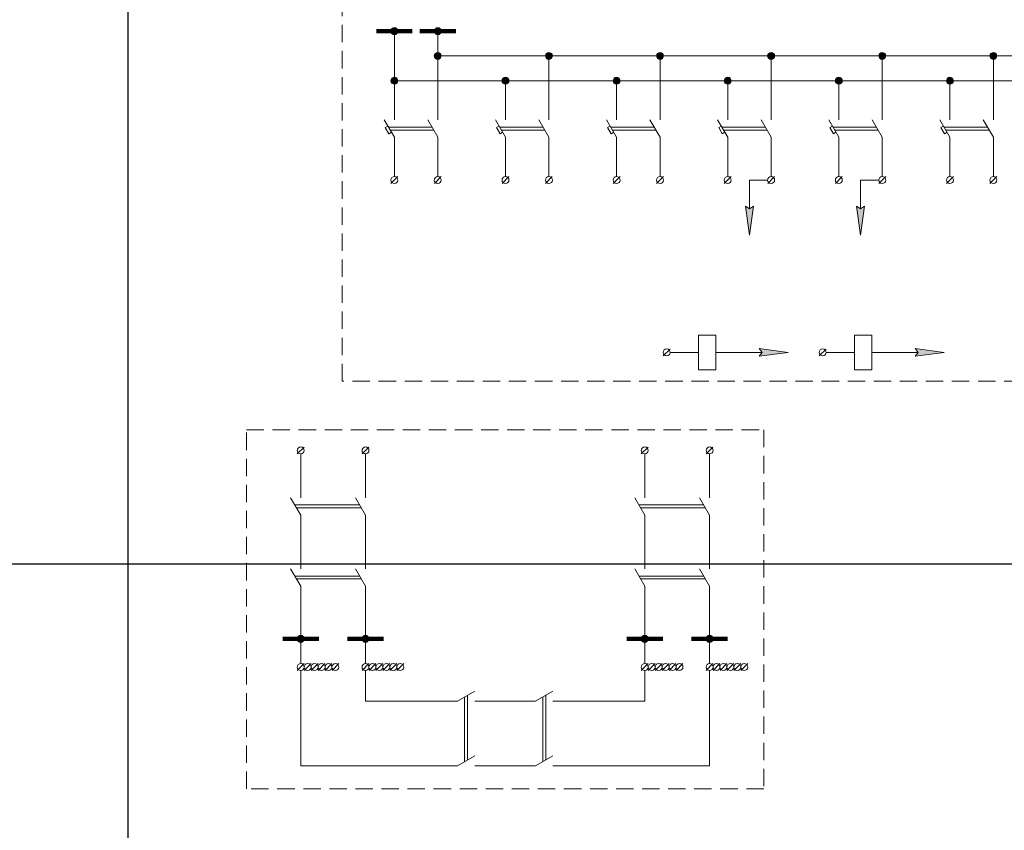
# Model space of a CAD drawing. Header units: millimetres. Extents: x 0 to 1680, y 0 to 297.
# Tile 7 of 11: x 837 to 1064, y 0 to 187. Entities that reach past the tile are written whole.
import ezdxf

# ---------------------------------------------------------------- set-up
doc = ezdxf.new("R2010")
doc.units = ezdxf.units.MM
for name, pattern in [('K5LT32769', [0]), ('K5LT_DASHED', [6, 4, -2]), ('K5LT_REINFORCED', [0]), ('K5LT_THIN', [0]), ('K5LT_THIN_INCLUDED_TO_HATCHING', [0])]:
    doc.linetypes.add(name, pattern=pattern)
doc.layers.add('Блок', color=7, linetype='Continuous')

# ---------------------------------------------------------------- blocks, each defined once
blk = doc.blocks.new('U29')
at = {"linetype": 'K5LT_DASHED', "lineweight": 18}
for p, q in [((889.27, 92.17), (1008.36, 92.17)), ((889.27, 9.54), (889.27, 92.17)), ((1008.36, 92.17), (1008.36, 9.54)), ((1008.36, 9.54), (889.27, 9.54))]:
    blk.add_line(p, q, dxfattribs=at)
blk = doc.blocks.new('U30')
at = {"linetype": 'K5LT_DASHED', "lineweight": 18}
for p, q in [((911.29, 103.4), (911.29, 278)), ((1169.69, 103.4), (911.29, 103.4))]:
    blk.add_line(p, q, dxfattribs=at)
blk = doc.blocks.new('U102')
blk.add_hatch(color=256).paths.add_polyline_path([(902.55, 44.07), (902.32, 44.63), (901.75, 44.87), (901.19, 44.63), (900.95, 44.07), (901.19, 43.5), (901.75, 43.27), (902.32, 43.5)])
at = {"linetype": 'K5LT_REINFORCED', "lineweight": 100}
blk.add_line((905.89, 44.07), (897.62, 44.07), dxfattribs=at)
at = {"linetype": 'K5LT_THIN', "lineweight": 18}
for start, end in [(0, 180), (180, 0)]:
    blk.add_arc((901.75, 44.07), 0.8, start, end, dxfattribs=at)
blk = doc.blocks.new('U103')
at = {"linetype": 'K5LT_THIN', "lineweight": 18}
blk.add_line((900.96, 36.78), (902.54, 38.36), dxfattribs=at)
for start, end in [(0, 180), (180, 0)]:
    blk.add_arc((901.75, 37.57), 0.8, start, end, dxfattribs=at)
blk = doc.blocks.new('U104')
at = {"linetype": 'K5LT_THIN', "lineweight": 18}
blk.add_line((902.56, 36.78), (904.14, 38.36), dxfattribs=at)
for start, end in [(0, 180), (180, 0)]:
    blk.add_arc((903.35, 37.57), 0.8, start, end, dxfattribs=at)
blk = doc.blocks.new('U105')
blk.add_hatch(color=256).paths.add_polyline_path([(917.47, 44.07), (917.24, 44.63), (916.67, 44.87), (916.1, 44.63), (915.87, 44.07), (916.1, 43.5), (916.67, 43.27), (917.24, 43.5)])
at = {"linetype": 'K5LT_REINFORCED', "lineweight": 100}
blk.add_line((920.8, 44.07), (912.54, 44.07), dxfattribs=at)
at = {"linetype": 'K5LT_THIN', "lineweight": 18}
for start, end in [(0, 180), (180, 0)]:
    blk.add_arc((916.67, 44.07), 0.8, start, end, dxfattribs=at)
blk = doc.blocks.new('U106')
at = {"linetype": 'K5LT_THIN', "lineweight": 18}
blk.add_line((915.88, 36.78), (917.46, 38.36), dxfattribs=at)
for start, end in [(0, 180), (180, 0)]:
    blk.add_arc((916.67, 37.57), 0.8, start, end, dxfattribs=at)
blk = doc.blocks.new('U107')
at = {"linetype": 'K5LT_THIN', "lineweight": 18}
blk.add_line((917.48, 36.78), (919.06, 38.36), dxfattribs=at)
for start, end in [(0, 180), (180, 0)]:
    blk.add_arc((918.27, 37.57), 0.8, start, end, dxfattribs=at)
blk = doc.blocks.new('U108')
at = {"linetype": 'K5LT_THIN', "lineweight": 18}
for p, q in [((901.75, 60.2), (901.75, 63.54)), ((916.67, 60.2), (916.67, 63.54)), ((899.43, 60.21), (901.75, 56.2)), ((914.35, 60.21), (916.67, 56.2)), ((900.4, 58.54), (915.32, 58.54)), ((900.79, 57.87), (915.7, 57.87)), ((901.75, 56.2), (901.75, 52.87)), ((916.67, 56.2), (916.67, 52.87))]:
    blk.add_line(p, q, dxfattribs=at)
blk = doc.blocks.new('U109')
at = {"linetype": 'K5LT_THIN', "lineweight": 18}
for p, q in [((901.75, 76.55), (901.75, 79.89)), ((916.67, 76.55), (916.67, 79.89)), ((899.43, 76.56), (901.75, 72.55)), ((900.4, 74.89), (915.32, 74.89)), ((914.35, 76.56), (916.67, 72.55)), ((900.79, 74.22), (915.7, 74.22)), ((901.75, 72.55), (901.75, 69.22)), ((916.67, 72.55), (916.67, 69.22))]:
    blk.add_line(p, q, dxfattribs=at)
blk = doc.blocks.new('U110')
at = {"linetype": 'K5LT_THIN', "lineweight": 18}
blk.add_line((900.96, 86.65), (902.54, 88.23), dxfattribs=at)
for start, end in [(0, 180), (180, 0)]:
    blk.add_arc((901.75, 87.44), 0.8, start, end, dxfattribs=at)
blk = doc.blocks.new('U111')
at = {"linetype": 'K5LT_THIN', "lineweight": 18}
blk.add_line((915.88, 86.65), (917.46, 88.23), dxfattribs=at)
for start, end in [(0, 180), (180, 0)]:
    blk.add_arc((916.67, 87.44), 0.8, start, end, dxfattribs=at)
blk = doc.blocks.new('U112')
blk.add_hatch(color=256).paths.add_polyline_path([(981.76, 44.07), (981.53, 44.63), (980.96, 44.87), (980.4, 44.63), (980.16, 44.07), (980.4, 43.5), (980.96, 43.27), (981.53, 43.5)])
at = {"linetype": 'K5LT_REINFORCED', "lineweight": 100}
blk.add_line((985.1, 44.07), (976.83, 44.07), dxfattribs=at)
at = {"linetype": 'K5LT_THIN', "lineweight": 18}
for start, end in [(0, 180), (180, 0)]:
    blk.add_arc((980.96, 44.07), 0.8, start, end, dxfattribs=at)
blk = doc.blocks.new('U113')
at = {"linetype": 'K5LT_THIN', "lineweight": 18}
blk.add_line((980.17, 36.78), (981.75, 38.36), dxfattribs=at)
for start, end in [(0, 180), (180, 0)]:
    blk.add_arc((980.96, 37.57), 0.8, start, end, dxfattribs=at)
blk = doc.blocks.new('U114')
at = {"linetype": 'K5LT_THIN', "lineweight": 18}
blk.add_line((981.77, 36.78), (983.35, 38.36), dxfattribs=at)
for start, end in [(0, 180), (180, 0)]:
    blk.add_arc((982.56, 37.57), 0.8, start, end, dxfattribs=at)
blk = doc.blocks.new('U115')
blk.add_hatch(color=256).paths.add_polyline_path([(996.68, 44.07), (996.44, 44.63), (995.88, 44.87), (995.31, 44.63), (995.08, 44.07), (995.31, 43.5), (995.88, 43.27), (996.44, 43.5)])
at = {"linetype": 'K5LT_REINFORCED', "lineweight": 100}
blk.add_line((1000.01, 44.07), (991.74, 44.07), dxfattribs=at)
at = {"linetype": 'K5LT_THIN', "lineweight": 18}
for start, end in [(0, 180), (180, 0)]:
    blk.add_arc((995.88, 44.07), 0.8, start, end, dxfattribs=at)
blk = doc.blocks.new('U116')
at = {"linetype": 'K5LT_THIN', "lineweight": 18}
blk.add_line((995.09, 36.78), (996.67, 38.36), dxfattribs=at)
for start, end in [(0, 180), (180, 0)]:
    blk.add_arc((995.88, 37.57), 0.8, start, end, dxfattribs=at)
blk = doc.blocks.new('U117')
at = {"linetype": 'K5LT_THIN', "lineweight": 18}
blk.add_line((996.69, 36.78), (998.27, 38.36), dxfattribs=at)
for start, end in [(0, 180), (180, 0)]:
    blk.add_arc((997.48, 37.57), 0.8, start, end, dxfattribs=at)
blk = doc.blocks.new('U118')
at = {"linetype": 'K5LT_THIN', "lineweight": 18}
for p, q in [((980.96, 60.2), (980.96, 63.54)), ((995.88, 60.2), (995.88, 63.54)), ((978.64, 60.21), (980.96, 56.2)), ((993.56, 60.21), (995.88, 56.2)), ((979.61, 58.54), (994.53, 58.54)), ((980, 57.87), (994.91, 57.87)), ((980.96, 56.2), (980.96, 52.87)), ((995.88, 56.2), (995.88, 52.87))]:
    blk.add_line(p, q, dxfattribs=at)
blk = doc.blocks.new('U119')
at = {"linetype": 'K5LT_THIN', "lineweight": 18}
for p, q in [((980.96, 76.55), (980.96, 79.89)), ((995.88, 76.55), (995.88, 79.89)), ((978.64, 76.56), (980.96, 72.55)), ((979.61, 74.89), (994.53, 74.89)), ((993.56, 76.56), (995.88, 72.55)), ((980, 74.22), (994.91, 74.22)), ((980.96, 72.55), (980.96, 69.22)), ((995.88, 72.55), (995.88, 69.22))]:
    blk.add_line(p, q, dxfattribs=at)
blk = doc.blocks.new('U120')
at = {"linetype": 'K5LT_THIN', "lineweight": 18}
blk.add_line((980.17, 86.65), (981.75, 88.23), dxfattribs=at)
for start, end in [(0, 180), (180, 0)]:
    blk.add_arc((980.96, 87.44), 0.8, start, end, dxfattribs=at)
blk = doc.blocks.new('U121')
at = {"linetype": 'K5LT_THIN', "lineweight": 18}
blk.add_line((995.09, 86.65), (996.67, 88.23), dxfattribs=at)
for start, end in [(0, 180), (180, 0)]:
    blk.add_arc((995.88, 87.44), 0.8, start, end, dxfattribs=at)
blk = doc.blocks.new('U122')
at = {"linetype": 'K5LT_THIN', "lineweight": 18}
for p, q in [((941.81, 32.05), (937.81, 29.73)), ((937.81, 29.73), (934.47, 29.73)), ((939.47, 30.69), (939.47, 15.78)), ((940.14, 31.08), (940.14, 16.16)), ((941.81, 29.73), (945.14, 29.73)), ((941.81, 17.13), (937.81, 14.81)), ((937.81, 14.81), (934.47, 14.81)), ((941.81, 14.81), (945.14, 14.81))]:
    blk.add_line(p, q, dxfattribs=at)
blk = doc.blocks.new('U123')
at = {"linetype": 'K5LT_THIN', "lineweight": 18}
for p, q in [((959.83, 32.05), (955.83, 29.73)), ((955.83, 29.73), (952.49, 29.73)), ((957.49, 30.69), (957.49, 15.78)), ((958.16, 31.08), (958.16, 16.16)), ((959.83, 29.73), (963.16, 29.73)), ((959.83, 17.13), (955.83, 14.81)), ((955.83, 14.81), (952.49, 14.81)), ((959.83, 14.81), (963.16, 14.81))]:
    blk.add_line(p, q, dxfattribs=at)
blk = doc.blocks.new('U182')
at = {"linetype": 'K5LT_THIN', "lineweight": 18}
for p, q in [((923.31, 163.53), (923.31, 166.86)), ((933.31, 163.53), (933.31, 166.86)), ((920.99, 163.53), (923.31, 159.53)), ((930.99, 163.53), (933.31, 159.53)), ((921.23, 161.79), (921.81, 162.12)), ((922.07, 160.35), (921.23, 161.79)), ((921.96, 161.86), (931.96, 161.86)), ((922.35, 161.19), (932.34, 161.19)), ((922.64, 160.68), (922.07, 160.35)), ((923.31, 159.53), (923.31, 156.19)), ((933.31, 159.53), (933.31, 156.19))]:
    blk.add_line(p, q, dxfattribs=at)
blk = doc.blocks.new('U183')
at = {"linetype": 'K5LT_THIN', "lineweight": 18}
for p, q in [((948.9, 163.53), (948.9, 166.86)), ((958.9, 163.53), (958.9, 166.86)), ((946.58, 163.53), (948.9, 159.53)), ((956.58, 163.53), (958.9, 159.53)), ((946.82, 161.79), (947.4, 162.12)), ((947.65, 160.35), (946.82, 161.79)), ((947.54, 161.86), (957.54, 161.86)), ((947.93, 161.19), (957.93, 161.19)), ((948.23, 160.68), (947.65, 160.35)), ((948.9, 159.53), (948.9, 156.19)), ((958.9, 159.53), (958.9, 156.19))]:
    blk.add_line(p, q, dxfattribs=at)
blk = doc.blocks.new('U184')
at = {"linetype": 'K5LT_THIN', "lineweight": 18}
for p, q in [((974.48, 163.53), (974.48, 166.86)), ((984.48, 163.53), (984.48, 166.86)), ((972.16, 163.53), (974.48, 159.53)), ((982.16, 163.53), (984.48, 159.53)), ((972.4, 161.79), (972.98, 162.12)), ((973.24, 160.35), (972.4, 161.79)), ((973.13, 161.86), (983.13, 161.86)), ((973.52, 161.19), (983.51, 161.19)), ((973.81, 160.68), (973.24, 160.35)), ((974.48, 159.53), (974.48, 156.19)), ((984.48, 159.53), (984.48, 156.19))]:
    blk.add_line(p, q, dxfattribs=at)
blk = doc.blocks.new('U185')
at = {"linetype": 'K5LT_THIN', "lineweight": 18}
for p, q in [((1000.06, 163.53), (1000.06, 166.86)), ((1010.06, 163.53), (1010.06, 166.86)), ((997.74, 163.53), (1000.06, 159.53)), ((1007.74, 163.53), (1010.06, 159.53)), ((997.99, 161.79), (998.56, 162.12)), ((998.82, 160.35), (997.99, 161.79)), ((998.71, 161.86), (1008.71, 161.86)), ((999.1, 161.19), (1009.1, 161.19)), ((999.4, 160.68), (998.82, 160.35)), ((1000.06, 159.53), (1000.06, 156.19)), ((1010.06, 159.53), (1010.06, 156.19))]:
    blk.add_line(p, q, dxfattribs=at)
blk = doc.blocks.new('U186')
at = {"linetype": 'K5LT_THIN', "lineweight": 18}
for p, q in [((1025.65, 163.53), (1025.65, 166.86)), ((1035.65, 163.53), (1035.65, 166.86)), ((1023.33, 163.53), (1025.65, 159.53)), ((1033.33, 163.53), (1035.65, 159.53)), ((1023.57, 161.79), (1024.15, 162.12)), ((1024.4, 160.35), (1023.57, 161.79)), ((1024.3, 161.86), (1034.3, 161.86)), ((1024.68, 161.19), (1034.68, 161.19)), ((1024.98, 160.68), (1024.4, 160.35)), ((1025.65, 159.53), (1025.65, 156.19)), ((1035.65, 159.53), (1035.65, 156.19))]:
    blk.add_line(p, q, dxfattribs=at)
blk = doc.blocks.new('U187')
at = {"linetype": 'K5LT_THIN', "lineweight": 18}
for p, q in [((1051.23, 163.53), (1051.23, 166.86)), ((1061.23, 163.53), (1061.23, 166.86)), ((1048.91, 163.53), (1051.23, 159.53)), ((1058.91, 163.53), (1061.23, 159.53)), ((1049.16, 161.79), (1049.73, 162.12)), ((1049.99, 160.35), (1049.16, 161.79)), ((1049.88, 161.86), (1059.88, 161.86)), ((1050.27, 161.19), (1060.27, 161.19)), ((1050.57, 160.68), (1049.99, 160.35)), ((1051.23, 159.53), (1051.23, 156.19)), ((1061.23, 159.53), (1061.23, 156.19))]:
    blk.add_line(p, q, dxfattribs=at)
blk = doc.blocks.new('U192')
at = {"linetype": 'K5LT_THIN', "lineweight": 18}
blk.add_line((922.52, 148.9), (924.1, 150.48), dxfattribs=at)
for start, end in [(0, 180), (180, 0)]:
    blk.add_arc((923.31, 149.69), 0.8, start, end, dxfattribs=at)
blk = doc.blocks.new('U193')
at = {"linetype": 'K5LT_THIN', "lineweight": 18}
blk.add_line((932.52, 148.9), (934.1, 150.48), dxfattribs=at)
for start, end in [(0, 180), (180, 0)]:
    blk.add_arc((933.31, 149.69), 0.8, start, end, dxfattribs=at)
blk = doc.blocks.new('U194')
at = {"linetype": 'K5LT_THIN', "lineweight": 18}
blk.add_line((948.11, 148.9), (949.68, 150.48), dxfattribs=at)
for start, end in [(0, 180), (180, 0)]:
    blk.add_arc((948.9, 149.69), 0.8, start, end, dxfattribs=at)
blk = doc.blocks.new('U195')
at = {"linetype": 'K5LT_THIN', "lineweight": 18}
blk.add_line((958.11, 148.9), (959.68, 150.48), dxfattribs=at)
for start, end in [(0, 180), (180, 0)]:
    blk.add_arc((958.9, 149.69), 0.8, start, end, dxfattribs=at)
blk = doc.blocks.new('U196')
at = {"linetype": 'K5LT_THIN', "lineweight": 18}
blk.add_line((973.69, 148.9), (975.27, 150.48), dxfattribs=at)
for start, end in [(0, 180), (180, 0)]:
    blk.add_arc((974.48, 149.69), 0.8, start, end, dxfattribs=at)
blk = doc.blocks.new('U197')
at = {"linetype": 'K5LT_THIN', "lineweight": 18}
blk.add_line((983.69, 148.9), (985.27, 150.48), dxfattribs=at)
for start, end in [(0, 180), (180, 0)]:
    blk.add_arc((984.48, 149.69), 0.8, start, end, dxfattribs=at)
blk = doc.blocks.new('U198')
at = {"linetype": 'K5LT_THIN', "lineweight": 18}
blk.add_line((999.27, 148.9), (1000.85, 150.48), dxfattribs=at)
for start, end in [(0, 180), (180, 0)]:
    blk.add_arc((1000.06, 149.69), 0.8, start, end, dxfattribs=at)
blk = doc.blocks.new('U199')
at = {"linetype": 'K5LT_THIN', "lineweight": 18}
blk.add_line((1009.27, 148.9), (1010.85, 150.48), dxfattribs=at)
for start, end in [(0, 180), (180, 0)]:
    blk.add_arc((1010.06, 149.69), 0.8, start, end, dxfattribs=at)
blk = doc.blocks.new('U200')
at = {"linetype": 'K5LT_THIN', "lineweight": 18}
blk.add_line((1024.86, 148.9), (1026.44, 150.48), dxfattribs=at)
for start, end in [(0, 180), (180, 0)]:
    blk.add_arc((1025.65, 149.69), 0.8, start, end, dxfattribs=at)
blk = doc.blocks.new('U201')
at = {"linetype": 'K5LT_THIN', "lineweight": 18}
blk.add_line((1034.86, 148.9), (1036.44, 150.48), dxfattribs=at)
for start, end in [(0, 180), (180, 0)]:
    blk.add_arc((1035.65, 149.69), 0.8, start, end, dxfattribs=at)
blk = doc.blocks.new('U202')
at = {"linetype": 'K5LT_THIN', "lineweight": 18}
blk.add_line((1050.44, 148.9), (1052.02, 150.48), dxfattribs=at)
for start, end in [(0, 180), (180, 0)]:
    blk.add_arc((1051.23, 149.69), 0.8, start, end, dxfattribs=at)
blk = doc.blocks.new('U203')
at = {"linetype": 'K5LT_THIN', "lineweight": 18}
blk.add_line((1060.44, 148.9), (1062.02, 150.48), dxfattribs=at)
for start, end in [(0, 180), (180, 0)]:
    blk.add_arc((1061.23, 149.69), 0.8, start, end, dxfattribs=at)
blk = doc.blocks.new('U212')
blk.add_hatch(color=256).paths.add_polyline_path([(924.11, 172.56), (923.88, 173.12), (923.31, 173.36), (922.75, 173.12), (922.51, 172.56), (922.75, 171.99), (923.31, 171.76), (923.88, 171.99)])
at = {"linetype": 'K5LT_THIN_INCLUDED_TO_HATCHING', "lineweight": 18}
for start, end in [(0, 180), (180, 0)]:
    blk.add_arc((923.31, 172.56), 0.8, start, end, dxfattribs=at)
blk = doc.blocks.new('U213')
blk.add_hatch(color=256).paths.add_polyline_path([(934.11, 178.26), (933.88, 178.82), (933.31, 179.06), (932.75, 178.82), (932.51, 178.26), (932.75, 177.69), (933.31, 177.46), (933.88, 177.69)])
at = {"linetype": 'K5LT_THIN_INCLUDED_TO_HATCHING', "lineweight": 18}
for start, end in [(0, 180), (180, 0)]:
    blk.add_arc((933.31, 178.26), 0.8, start, end, dxfattribs=at)
blk = doc.blocks.new('U214')
blk.add_hatch(color=256).paths.add_polyline_path([(949.7, 172.56), (949.46, 173.12), (948.9, 173.36), (948.33, 173.12), (948.1, 172.56), (948.33, 171.99), (948.9, 171.76), (949.46, 171.99)])
at = {"linetype": 'K5LT_THIN_INCLUDED_TO_HATCHING', "lineweight": 18}
for start, end in [(0, 180), (180, 0)]:
    blk.add_arc((948.9, 172.56), 0.8, start, end, dxfattribs=at)
blk = doc.blocks.new('U215')
blk.add_hatch(color=256).paths.add_polyline_path([(959.7, 178.26), (959.46, 178.82), (958.9, 179.06), (958.33, 178.82), (958.1, 178.26), (958.33, 177.69), (958.9, 177.46), (959.46, 177.69)])
at = {"linetype": 'K5LT_THIN_INCLUDED_TO_HATCHING', "lineweight": 18}
for start, end in [(0, 180), (180, 0)]:
    blk.add_arc((958.9, 178.26), 0.8, start, end, dxfattribs=at)
blk = doc.blocks.new('U216')
blk.add_hatch(color=256).paths.add_polyline_path([(975.28, 172.56), (975.05, 173.12), (974.48, 173.36), (973.91, 173.12), (973.68, 172.56), (973.91, 171.99), (974.48, 171.76), (975.05, 171.99)])
at = {"linetype": 'K5LT_THIN_INCLUDED_TO_HATCHING', "lineweight": 18}
for start, end in [(0, 180), (180, 0)]:
    blk.add_arc((974.48, 172.56), 0.8, start, end, dxfattribs=at)
blk = doc.blocks.new('U217')
blk.add_hatch(color=256).paths.add_polyline_path([(985.28, 178.26), (985.05, 178.82), (984.48, 179.06), (983.91, 178.82), (983.68, 178.26), (983.91, 177.69), (984.48, 177.46), (985.05, 177.69)])
at = {"linetype": 'K5LT_THIN_INCLUDED_TO_HATCHING', "lineweight": 18}
for start, end in [(0, 180), (180, 0)]:
    blk.add_arc((984.48, 178.26), 0.8, start, end, dxfattribs=at)
blk = doc.blocks.new('U218')
blk.add_hatch(color=256).paths.add_polyline_path([(1000.86, 172.56), (1000.63, 173.12), (1000.06, 173.36), (999.5, 173.12), (999.26, 172.56), (999.5, 171.99), (1000.06, 171.76), (1000.63, 171.99)])
at = {"linetype": 'K5LT_THIN_INCLUDED_TO_HATCHING', "lineweight": 18}
for start, end in [(0, 180), (180, 0)]:
    blk.add_arc((1000.06, 172.56), 0.8, start, end, dxfattribs=at)
blk = doc.blocks.new('U219')
blk.add_hatch(color=256).paths.add_polyline_path([(1010.86, 178.26), (1010.63, 178.82), (1010.06, 179.06), (1009.5, 178.82), (1009.26, 178.26), (1009.5, 177.69), (1010.06, 177.46), (1010.63, 177.69)])
at = {"linetype": 'K5LT_THIN_INCLUDED_TO_HATCHING', "lineweight": 18}
for start, end in [(0, 180), (180, 0)]:
    blk.add_arc((1010.06, 178.26), 0.8, start, end, dxfattribs=at)
blk = doc.blocks.new('U220')
blk.add_hatch(color=256).paths.add_polyline_path([(1026.45, 172.56), (1026.21, 173.12), (1025.65, 173.36), (1025.08, 173.12), (1024.85, 172.56), (1025.08, 171.99), (1025.65, 171.76), (1026.21, 171.99)])
at = {"linetype": 'K5LT_THIN_INCLUDED_TO_HATCHING', "lineweight": 18}
for start, end in [(0, 180), (180, 0)]:
    blk.add_arc((1025.65, 172.56), 0.8, start, end, dxfattribs=at)
blk = doc.blocks.new('U221')
blk.add_hatch(color=256).paths.add_polyline_path([(1036.45, 178.26), (1036.21, 178.82), (1035.65, 179.06), (1035.08, 178.82), (1034.85, 178.26), (1035.08, 177.69), (1035.65, 177.46), (1036.21, 177.69)])
at = {"linetype": 'K5LT_THIN_INCLUDED_TO_HATCHING', "lineweight": 18}
for start, end in [(0, 180), (180, 0)]:
    blk.add_arc((1035.65, 178.26), 0.8, start, end, dxfattribs=at)
blk = doc.blocks.new('U222')
blk.add_hatch(color=256).paths.add_polyline_path([(1052.03, 172.56), (1051.8, 173.12), (1051.23, 173.36), (1050.67, 173.12), (1050.43, 172.56), (1050.67, 171.99), (1051.23, 171.76), (1051.8, 171.99)])
at = {"linetype": 'K5LT_THIN_INCLUDED_TO_HATCHING', "lineweight": 18}
for start, end in [(0, 180), (180, 0)]:
    blk.add_arc((1051.23, 172.56), 0.8, start, end, dxfattribs=at)
blk = doc.blocks.new('U223')
blk.add_hatch(color=256).paths.add_polyline_path([(1062.03, 178.26), (1061.8, 178.82), (1061.23, 179.06), (1060.67, 178.82), (1060.43, 178.26), (1060.67, 177.69), (1061.23, 177.46), (1061.8, 177.69)])
at = {"linetype": 'K5LT_THIN_INCLUDED_TO_HATCHING', "lineweight": 18}
for start, end in [(0, 180), (180, 0)]:
    blk.add_arc((1061.23, 178.26), 0.8, start, end, dxfattribs=at)
blk = doc.blocks.new('U230')
blk.add_hatch(color=256).paths.add_polyline_path([(934.11, 183.96), (933.88, 184.52), (933.31, 184.76), (932.75, 184.52), (932.51, 183.96), (932.75, 183.39), (933.31, 183.16), (933.88, 183.39)])
at = {"linetype": 'K5LT_REINFORCED', "lineweight": 100}
blk.add_line((937.44, 183.96), (929.18, 183.96), dxfattribs=at)
at = {"linetype": 'K5LT_THIN', "lineweight": 18}
for start, end in [(0, 180), (180, 0)]:
    blk.add_arc((933.31, 183.96), 0.8, start, end, dxfattribs=at)
blk = doc.blocks.new('U231')
blk.add_hatch(color=256).paths.add_polyline_path([(924.11, 183.96), (923.88, 184.52), (923.31, 184.76), (922.75, 184.52), (922.51, 183.96), (922.75, 183.39), (923.31, 183.16), (923.88, 183.39)])
at = {"linetype": 'K5LT_REINFORCED', "lineweight": 100}
blk.add_line((927.44, 183.96), (919.18, 183.96), dxfattribs=at)
at = {"linetype": 'K5LT_THIN', "lineweight": 18}
for start, end in [(0, 180), (180, 0)]:
    blk.add_arc((923.31, 183.96), 0.8, start, end, dxfattribs=at)
blk = doc.blocks.new('U232')
at = {"linetype": 'K5LT32769', "lineweight": 18}
for p, q in [((993.31, 106), (993.31, 114)), ((993.31, 114), (997.31, 114)), ((997.31, 114), (997.31, 106)), ((993.31, 110), (989.31, 110)), ((997.31, 110), (1001.31, 110)), ((997.31, 106), (993.31, 106))]:
    blk.add_line(p, q, dxfattribs=at)
blk = doc.blocks.new('U233')
at = {"linetype": 'K5LT_THIN', "lineweight": 18}
blk.add_line((985.22, 109.22), (986.8, 110.79), dxfattribs=at)
for start, end in [(0, 180), (180, 0)]:
    blk.add_arc((986.01, 110), 0.8, start, end, dxfattribs=at)
blk = doc.blocks.new('U234')
blk.add_hatch(color=256).paths.add_polyline_path([(1007.31, 109.11), (1014, 110), (1007.33, 110.92), (1007.98, 110)])
at = {"linetype": 'K5LT_THIN', "lineweight": 18}
for p, q in [((1007.98, 110), (1001.31, 110)), ((1007.31, 109.11), (1014, 110)), ((1007.98, 110), (1007.31, 109.11)), ((1014, 110), (1007.33, 110.92)), ((1007.33, 110.92), (1007.98, 110))]:
    blk.add_line(p, q, dxfattribs=at)
blk = doc.blocks.new('U235')
blk.add_hatch(color=256).paths.add_polyline_path([(1004.16, 143.69), (1005.06, 137), (1005.98, 143.67), (1005.06, 143.03)])
at = {"linetype": 'K5LT_THIN', "lineweight": 18}
for p, q in [((1005.06, 143.03), (1005.06, 149.69)), ((1004.16, 143.69), (1005.06, 137)), ((1005.06, 143.03), (1004.16, 143.69)), ((1005.06, 137), (1005.98, 143.67)), ((1005.98, 143.67), (1005.06, 143.03))]:
    blk.add_line(p, q, dxfattribs=at)
blk = doc.blocks.new('U236')
blk.add_hatch(color=256).paths.add_polyline_path([(1029.75, 143.69), (1030.65, 137), (1031.56, 143.67), (1030.65, 143.03)])
at = {"linetype": 'K5LT_THIN', "lineweight": 18}
for p, q in [((1030.65, 143.03), (1030.65, 149.69)), ((1029.75, 143.69), (1030.65, 137)), ((1030.65, 143.03), (1029.75, 143.69)), ((1030.65, 137), (1031.56, 143.67)), ((1031.56, 143.67), (1030.65, 143.03))]:
    blk.add_line(p, q, dxfattribs=at)
blk = doc.blocks.new('U237')
at = {"linetype": 'K5LT32769', "lineweight": 18}
for p, q in [((1029.23, 106), (1029.23, 114)), ((1029.23, 114), (1033.23, 114)), ((1033.23, 114), (1033.23, 106)), ((1029.23, 110), (1025.23, 110)), ((1033.23, 110), (1037.23, 110)), ((1033.23, 106), (1029.23, 106))]:
    blk.add_line(p, q, dxfattribs=at)
blk = doc.blocks.new('U238')
at = {"linetype": 'K5LT_THIN', "lineweight": 18}
blk.add_line((1021.14, 109.22), (1022.72, 110.79), dxfattribs=at)
for start, end in [(0, 180), (180, 0)]:
    blk.add_arc((1021.93, 110), 0.8, start, end, dxfattribs=at)
blk = doc.blocks.new('U239')
blk.add_hatch(color=256).paths.add_polyline_path([(1043.24, 109.11), (1049.92, 110), (1043.25, 110.92), (1043.9, 110)])
at = {"linetype": 'K5LT_THIN', "lineweight": 18}
for p, q in [((1043.9, 110), (1037.23, 110)), ((1043.24, 109.11), (1049.92, 110)), ((1043.9, 110), (1043.24, 109.11)), ((1049.92, 110), (1043.25, 110.92)), ((1043.25, 110.92), (1043.9, 110))]:
    blk.add_line(p, q, dxfattribs=at)
blk = doc.blocks.new('U240')
at = {"linetype": 'K5LT_THIN', "lineweight": 18}
blk.add_line((904.16, 36.78), (905.74, 38.36), dxfattribs=at)
for start, end in [(0, 180), (180, 0)]:
    blk.add_arc((904.95, 37.57), 0.8, start, end, dxfattribs=at)
blk = doc.blocks.new('U241')
at = {"linetype": 'K5LT_THIN', "lineweight": 18}
blk.add_line((905.76, 36.78), (907.34, 38.36), dxfattribs=at)
for start, end in [(0, 180), (180, 0)]:
    blk.add_arc((906.55, 37.57), 0.8, start, end, dxfattribs=at)
blk = doc.blocks.new('U242')
at = {"linetype": 'K5LT_THIN', "lineweight": 18}
blk.add_line((907.36, 36.78), (908.94, 38.36), dxfattribs=at)
for start, end in [(0, 180), (180, 0)]:
    blk.add_arc((908.15, 37.57), 0.8, start, end, dxfattribs=at)
blk = doc.blocks.new('U243')
at = {"linetype": 'K5LT_THIN', "lineweight": 18}
blk.add_line((908.96, 36.78), (910.54, 38.36), dxfattribs=at)
for start, end in [(0, 180), (180, 0)]:
    blk.add_arc((909.75, 37.57), 0.8, start, end, dxfattribs=at)
blk = doc.blocks.new('U244')
at = {"linetype": 'K5LT_THIN', "lineweight": 18}
blk.add_line((919.08, 36.78), (920.66, 38.36), dxfattribs=at)
for start, end in [(0, 180), (180, 0)]:
    blk.add_arc((919.87, 37.57), 0.8, start, end, dxfattribs=at)
blk = doc.blocks.new('U245')
at = {"linetype": 'K5LT_THIN', "lineweight": 18}
blk.add_line((920.68, 36.78), (922.26, 38.36), dxfattribs=at)
for start, end in [(0, 180), (180, 0)]:
    blk.add_arc((921.47, 37.57), 0.8, start, end, dxfattribs=at)
blk = doc.blocks.new('U246')
at = {"linetype": 'K5LT_THIN', "lineweight": 18}
blk.add_line((922.28, 36.78), (923.86, 38.36), dxfattribs=at)
for start, end in [(0, 180), (180, 0)]:
    blk.add_arc((923.07, 37.57), 0.8, start, end, dxfattribs=at)
blk = doc.blocks.new('U247')
at = {"linetype": 'K5LT_THIN', "lineweight": 18}
blk.add_line((923.88, 36.78), (925.46, 38.36), dxfattribs=at)
for start, end in [(0, 180), (180, 0)]:
    blk.add_arc((924.67, 37.57), 0.8, start, end, dxfattribs=at)
blk = doc.blocks.new('U248')
at = {"linetype": 'K5LT_THIN', "lineweight": 18}
blk.add_line((983.37, 36.78), (984.95, 38.36), dxfattribs=at)
for start, end in [(0, 180), (180, 0)]:
    blk.add_arc((984.16, 37.57), 0.8, start, end, dxfattribs=at)
blk = doc.blocks.new('U249')
at = {"linetype": 'K5LT_THIN', "lineweight": 18}
blk.add_line((984.97, 36.78), (986.55, 38.36), dxfattribs=at)
for start, end in [(0, 180), (180, 0)]:
    blk.add_arc((985.76, 37.57), 0.8, start, end, dxfattribs=at)
blk = doc.blocks.new('U250')
at = {"linetype": 'K5LT_THIN', "lineweight": 18}
blk.add_line((986.57, 36.78), (988.15, 38.36), dxfattribs=at)
for start, end in [(0, 180), (180, 0)]:
    blk.add_arc((987.36, 37.57), 0.8, start, end, dxfattribs=at)
blk = doc.blocks.new('U251')
at = {"linetype": 'K5LT_THIN', "lineweight": 18}
blk.add_line((988.17, 36.78), (989.75, 38.36), dxfattribs=at)
for start, end in [(0, 180), (180, 0)]:
    blk.add_arc((988.96, 37.57), 0.8, start, end, dxfattribs=at)
blk = doc.blocks.new('U252')
at = {"linetype": 'K5LT_THIN', "lineweight": 18}
blk.add_line((998.29, 36.78), (999.87, 38.36), dxfattribs=at)
for start, end in [(0, 180), (180, 0)]:
    blk.add_arc((999.08, 37.57), 0.8, start, end, dxfattribs=at)
blk = doc.blocks.new('U253')
at = {"linetype": 'K5LT_THIN', "lineweight": 18}
blk.add_line((999.89, 36.78), (1001.47, 38.36), dxfattribs=at)
for start, end in [(0, 180), (180, 0)]:
    blk.add_arc((1000.68, 37.57), 0.8, start, end, dxfattribs=at)
blk = doc.blocks.new('U254')
at = {"linetype": 'K5LT_THIN', "lineweight": 18}
blk.add_line((1001.49, 36.78), (1003.07, 38.36), dxfattribs=at)
for start, end in [(0, 180), (180, 0)]:
    blk.add_arc((1002.28, 37.57), 0.8, start, end, dxfattribs=at)
blk = doc.blocks.new('U255')
at = {"linetype": 'K5LT_THIN', "lineweight": 18}
blk.add_line((1003.09, 36.78), (1004.67, 38.36), dxfattribs=at)
for start, end in [(0, 180), (180, 0)]:
    blk.add_arc((1003.88, 37.57), 0.8, start, end, dxfattribs=at)

msp = doc.modelspace()

# ---------------------------------------------------------------- linework, layer by layer
at = {"linetype": 'K5LT_THIN', "lineweight": 18}
for p, q in [((923.31, 166.86), (923.31, 183.96)), ((933.31, 166.86), (933.31, 183.96)), ((933.31, 178.26), (1163.57, 178.26)), ((958.9, 166.86), (958.9, 178.26)), ((984.48, 166.86), (984.48, 178.26)), ((1010.06, 166.86), (1010.06, 178.26)), ((1035.65, 166.86), (1035.65, 178.26)), ((1061.23, 166.86), (1061.23, 178.26)), ((923.31, 172.56), (1153.57, 172.56)), ((948.9, 166.86), (948.9, 172.56)), ((974.48, 166.86), (974.48, 172.56)), ((1000.06, 166.86), (1000.06, 172.56)), ((1025.65, 166.86), (1025.65, 172.56)), ((1051.23, 166.86), (1051.23, 172.56)), ((923.31, 150.49), (923.31, 156.19)), ((933.31, 150.49), (933.31, 156.19)), ((948.9, 150.49), (948.9, 156.19)), ((958.9, 150.49), (958.9, 156.19)), ((974.48, 150.49), (974.48, 156.19)), ((984.48, 150.49), (984.48, 156.19)), ((1000.06, 150.49), (1000.06, 156.19)), ((1010.06, 150.49), (1010.06, 156.19)), ((1025.65, 150.49), (1025.65, 156.19)), ((1035.65, 150.49), (1035.65, 156.19)), ((1051.23, 150.49), (1051.23, 156.19)), ((1061.23, 150.49), (1061.23, 156.19)), ((1005.06, 149.69), (1009.26, 149.69)), ((1030.65, 149.69), (1034.85, 149.69)), ((986.81, 110), (989.31, 110)), ((1022.73, 110), (1025.23, 110)), ((901.75, 86.64), (901.75, 79.89)), ((916.67, 86.64), (916.67, 79.89)), ((980.96, 86.64), (980.96, 79.89)), ((995.88, 86.64), (995.88, 79.89)), ((901.75, 63.54), (901.75, 69.22)), ((916.67, 63.54), (916.67, 69.22)), ((980.96, 63.54), (980.96, 69.22)), ((995.88, 63.54), (995.88, 69.22)), ((901.75, 38.37), (901.75, 52.87)), ((916.67, 38.37), (916.67, 52.87)), ((980.96, 38.37), (980.96, 52.87)), ((995.88, 38.37), (995.88, 52.87)), ((901.75, 36.77), (901.75, 14.81)), ((916.67, 36.77), (916.67, 29.73)), ((980.96, 36.77), (980.96, 29.73)), ((995.88, 36.77), (995.88, 14.81)), ((934.47, 29.73), (916.67, 29.73)), ((952.49, 29.73), (945.14, 29.73)), ((980.96, 29.73), (963.16, 29.73)), ((934.47, 14.81), (901.75, 14.81)), ((952.49, 14.81), (945.14, 14.81)), ((995.88, 14.81), (963.16, 14.81))]:
    msp.add_line(p, q, dxfattribs=at)
at = {"layer": 'Блок'}
for p, direction in [((862, 291.33), (0, 1)), ((1070, 61.33), (1, 0))]:
    msp.add_xline(p, direction, dxfattribs=at)

# ---------------------------------------------------------------- block references
for name in ['U30', 'U231', 'U230', 'U213', 'U215', 'U217', 'U219', 'U221', 'U223', 'U212', 'U214', 'U216', 'U218', 'U220', 'U222', 'U182', 'U183', 'U184', 'U185', 'U186', 'U187', 'U192', 'U193', 'U194', 'U195', 'U196', 'U197', 'U198', 'U235', 'U199', 'U200', 'U236', 'U201', 'U202', 'U203', 'U232', 'U237', 'U233', 'U234', 'U238', 'U239', 'U29', 'U110', 'U111', 'U120', 'U121', 'U109', 'U119', 'U108', 'U118', 'U102', 'U105', 'U112', 'U115', 'U103', 'U104', 'U240', 'U241', 'U242', 'U243', 'U106', 'U107', 'U244', 'U245', 'U246', 'U247', 'U113', 'U114', 'U248', 'U249', 'U250', 'U251', 'U116', 'U117', 'U252', 'U253', 'U254', 'U255', 'U122', 'U123']:
    msp.add_blockref(name, (0, 0))

doc.saveas('drawing.dxf')
